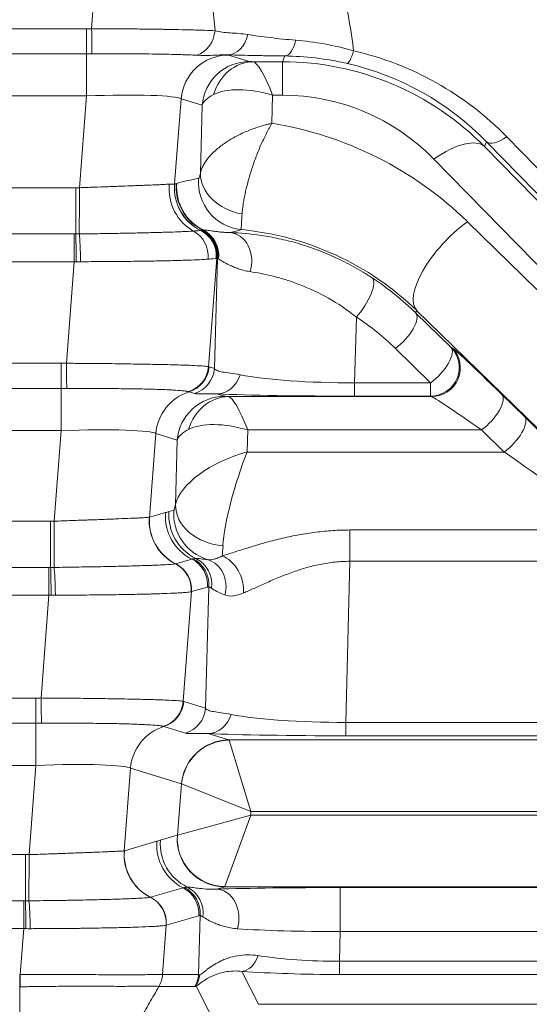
# Model space of a CAD drawing. Header units: millimetres. Extents: x 4 to 836, y 5 to 589.
# Tile 124 of 168: x 675.12 to 680.45, y 260.98 to 271.3. Entities that reach past the tile are written whole.
import ezdxf

# ---------------------------------------------------------------- set-up
doc = ezdxf.new("R2010")
doc.units = ezdxf.units.MM
doc.layers.add('1', color=7, linetype='Continuous', true_color=0xffffff)

msp = doc.modelspace()

# ---------------------------------------------------------------- linework, layer by layer
at = {"layer": '1', "color": 143, "linetype": 'Continuous', "lineweight": 13}
for p, q in [((675.872, 271.203), (675.947, 272.184)), ((668.481, 271.203), (675.817, 271.203)), ((675.817, 271.203), (675.817, 270.939)), ((675.817, 270.939), (668.481, 270.939)), ((675.817, 270.498), (675.817, 270.939)), ((677.305, 270.927), (677.525, 270.86)), ((677.869, 270.856), (677.894, 270.917)), ((677.564, 270.856), (677.869, 270.856)), ((677.869, 270.856), (677.869, 270.506)), ((675.817, 270.498), (668.481, 270.498)), ((675.744, 269.537), (675.817, 270.498)), ((676.808, 270.468), (676.741, 269.576)), ((677.029, 270.401), (676.808, 270.468)), ((677.767, 270.506), (677.76, 270.211)), ((677.869, 270.506), (677.767, 270.506)), ((677.01, 269.689), (677.029, 270.401)), ((680.218, 270.07), (688.653, 261.434)), ((680.006, 270.018), (679.985, 269.967)), ((679.985, 269.967), (685.552, 264.267)), ((688.441, 261.382), (680.006, 270.018)), ((685.022, 264.136), (679.455, 269.837)), ((668.591, 269.537), (675.706, 269.537)), ((675.706, 269.053), (675.706, 269.537)), ((679.805, 269.181), (684.967, 264.136)), ((668.609, 269.053), (675.688, 269.053)), ((675.688, 268.762), (675.688, 269.053)), ((675.688, 268.762), (668.609, 268.762)), ((675.608, 267.697), (675.688, 268.762)), ((677.181, 268.797), (677.096, 267.662)), ((677.158, 267.643), (677.188, 268.799)), ((679.274, 268.251), (679.264, 268.226)), ((679.264, 268.226), (679.633, 267.866)), ((683.337, 264.281), (679.274, 268.251)), ((678.643, 268.182), (678.625, 267.494)), ((679.421, 267.494), (679.052, 267.854)), ((679.633, 267.866), (679.645, 267.861)), ((668.746, 267.697), (675.552, 267.697)), ((675.552, 267.697), (675.552, 267.432)), ((677.101, 267.66), (677.158, 267.643)), ((678.625, 267.494), (679.421, 267.494)), ((678.625, 267.354), (678.625, 267.494)), ((679.421, 267.354), (679.421, 267.494)), ((675.552, 267.432), (668.746, 267.432)), ((675.552, 266.992), (675.552, 267.432)), ((676.948, 267.381), (676.892, 267.398)), ((677.184, 267.377), (677.264, 267.352)), ((680.166, 267.371), (680.402, 267.14)), ((677.303, 267.349), (679.432, 267.349)), ((679.421, 267.354), (678.625, 267.354)), ((679.432, 267.349), (679.421, 267.354)), ((675.552, 266.992), (668.746, 266.992)), ((675.48, 266.043), (675.552, 266.992)), ((676.543, 266.962), (676.477, 266.083)), ((676.768, 266.893), (676.543, 266.962)), ((677.506, 266.999), (677.5, 266.768)), ((679.954, 266.999), (677.506, 266.999)), ((680.19, 266.768), (679.954, 266.999)), ((676.75, 266.215), (676.768, 266.893)), ((677.5, 266.768), (680.19, 266.768)), ((676.479, 266.084), (676.647, 266.133)), ((676.682, 266.145), (676.732, 266.159)), ((668.855, 266.043), (675.443, 266.043)), ((675.443, 265.559), (675.443, 266.043)), ((678.576, 265.951), (681.335, 265.951)), ((678.576, 265.623), (678.576, 265.951)), ((676.753, 265.597), (676.92, 265.646)), ((678.576, 265.623), (678.532, 263.935)), ((681.335, 265.623), (678.576, 265.623)), ((668.873, 265.559), (675.424, 265.559)), ((675.424, 265.268), (675.424, 265.559)), ((676.918, 265.305), (676.831, 264.156)), ((677.085, 265.353), (676.918, 265.305)), ((677.064, 264.084), (677.098, 265.357)), ((675.424, 265.268), (668.873, 265.268)), ((675.343, 264.191), (675.424, 265.268)), ((669.01, 264.19), (675.287, 264.19)), ((675.287, 263.926), (675.287, 264.19)), ((676.837, 264.154), (677.064, 264.084)), ((675.287, 263.926), (669.01, 263.926)), ((675.287, 263.485), (675.287, 263.926)), ((676.855, 263.822), (676.627, 263.892)), ((678.532, 263.795), (678.532, 263.935)), ((678.532, 263.935), (683.062, 263.935)), ((677.09, 263.818), (677.31, 263.751)), ((683.062, 263.795), (678.532, 263.795)), ((677.31, 263.751), (683.389, 263.751)), ((677.311, 263.748), (677.54, 263.001)), ((675.287, 263.485), (669.01, 263.485)), ((675.217, 262.55), (675.287, 263.485)), ((676.279, 263.455), (676.213, 262.59)), ((676.813, 263.292), (676.279, 263.455)), ((676.771, 262.754), (676.814, 263.291)), ((676.814, 263.291), (677.54, 263.001)), ((676.771, 262.754), (677.537, 262.963)), ((677.267, 262.215), (677.537, 262.963)), ((677.54, 263.001), (677.537, 262.963)), ((677.537, 262.963), (685.741, 262.963)), ((685.702, 263.001), (677.54, 263.001)), ((676.591, 262.701), (676.769, 262.753)), ((676.215, 262.59), (676.556, 262.69)), ((669.119, 262.55), (675.179, 262.55)), ((675.179, 262.55), (675.179, 262.065)), ((677.266, 262.213), (677.181, 262.188)), ((685.431, 262.213), (677.266, 262.213)), ((676.49, 262.103), (676.83, 262.202)), ((678.474, 262.205), (685.427, 262.205)), ((678.474, 261.745), (678.474, 262.205)), ((669.137, 262.065), (675.161, 262.065)), ((675.161, 261.775), (675.161, 262.065)), ((676.994, 261.91), (676.654, 261.811)), ((676.991, 261.293), (677.007, 261.914)), ((676.654, 261.811), (676.615, 261.294)), ((675.161, 261.775), (669.137, 261.775)), ((675.124, 261.295), (675.161, 261.775)), ((678.474, 261.745), (678.466, 261.434)), ((685.303, 261.745), (678.474, 261.745)), ((678.466, 261.434), (685.622, 261.434)), ((678.466, 261.295), (678.466, 261.434)), ((676.615, 261.293), (676.991, 261.293)), ((677.446, 261.327), (677.619, 260.982)), ((685.622, 261.295), (678.466, 261.295)), ((676.951, 261.167), (676.576, 261.167)), ((677.187, 260.733), (676.967, 261.175))]:
    msp.add_line(p, q, dxfattribs=at)
at = {"layer": '1', "color": 143, "linetype": 'Continuous', "lineweight": 18}
msp.add_line((695.086, 260.982), (677.619, 260.982), dxfattribs=at)
at = {"layer": '1', "color": 143, "linetype": 'Continuous', "lineweight": 13}
for centre, major_axis, ratio, start_param, end_param in [((675.646, 268.315), (-0.489, -5.474), 0.272631, 2.146402, 2.379945), ((675.646, 269.114), (-0.61, -5.359), 0.555322, 1.987029, 2.217956), ((675.872, 271.224), (-0.004, 0.3), 0.000932, 1.640603, 2.828939), ((676.906, 271.212), (-0.018, -0.299), 0.865443, 0.335733, 1.522818), ((677.302, 271.228), (0.008, 0.3), 0.714578, 3.179021, 4.439644), ((677.894, 271.217), (-0.004, -0.3), 0.431916, 0.029028, 1.111028), ((677.305, 270.427), (0.146, 0.478), 0.996014, 0.297852, 1.785245), ((675.806, 270.924), (-1.504, 0), 0.026222, 3.227086, 3.247464), ((678.615, 271.131), (0.067, 0.292), 0.139135, 3.169786, 4.165998), ((677.869, 267.696), (-0.675, -3.29), 0.981792, 2.555179, 3.119379), ((677.525, 270.36), (0.146, 0.478), 0.996014, 0.297852, 1.785245), ((677.564, 270.357), (-0.024, -0.499), 0.878584, 3.196431, 4.437869), ((677.774, 270.861), (-0.25, 0), 0.031454, 0.102339, 0.573486), ((677.767, 270.107), (-0.213, 0.749), 0.16115, 5.228872, 6.211309), ((677.853, 267.818), (-0.605, -2.979), 0.986374, 2.554245, 3.339359), ((677.869, 267.856), (-0.616, -2.996), 0.97997, 2.555377, 3.119577), ((677.767, 270.107), (-0.731, 0.292), 0.480074, 4.902082, 5.884519), ((675.806, 270.424), (-1.006, -0.038), 0.073389, 3.2207, 4.698766), ((677.774, 270.361), (-0.75, 0.012), 0.344743, 5.705365, 6.176511), ((677.853, 268.218), (-0.46, -2.243), 0.981792, 2.555179, 3.340294), ((677.171, 266.571), (-3.685, 0.71), 0.98281, 4.120782, 4.741745), ((680.218, 270.23), (0.215, 0.21), 0.410893, 3.170309, 4.330756), ((679.455, 269.437), (-0.537, -0.524), 0.410893, 3.170309, 4.330756), ((677.507, 269.648), (0.491, -0.095), 0.78085, 3.281561, 4.741325), ((675.744, 269.502), (0.001, 0.5), 0.000077, 1.500983, 2.685675), ((677.152, 269.526), (-0.036, 0.499), 0.938818, 1.407995, 2.594329), ((677.236, 269.535), (-0.123, 0.485), 0.995093, 1.240936, 2.426896), ((677.237, 269.535), (-0.135, 0.481), 0.995673, 1.216601, 2.402566), ((677.255, 269.541), (-0.133, 0.482), 0.995688, 1.221343, 2.410387), ((677.259, 269.542), (-0.124, 0.484), 0.995743, 1.239243, 2.430754), ((676.641, 266.132), (-3.534, -2.573), 0.711936, 4.145765, 4.203722), ((677.489, 269.595), (-0.101, 0.49), 0.995869, 1.286442, 2.838389), ((679.805, 268.781), (0.524, 0.536), 0.402972, 1.179669, 3.112987), ((675.706, 268.783), (0.002, -0.3), 0.014605, 1.49975, 2.687146), ((675.743, 268.784), (0.006, -0.3), 0.044184, 1.4967, 2.685212), ((676.812, 268.817), (0.017, -0.299), 0.935903, 1.421357, 2.607839), ((676.881, 268.821), (-0.037, 0.298), 0.993647, 4.506512, 5.693455), ((676.88, 268.821), (-0.033, 0.298), 0.992902, 4.519588, 5.706537), ((676.884, 268.821), (-0.083, 0.288), 0.995657, 4.35315, 5.53955), ((676.89, 268.823), (-0.085, 0.288), 0.995635, 4.346565, 5.532964), ((676.901, 268.825), (-0.013, 0.3), 0.991805, 4.563925, 5.776996), ((676.906, 268.825), (0.007, 0.3), 0.98984, 4.621273, 5.846455), ((677.138, 266.091), (-3.107, -2.322), 0.675351, 4.158007, 4.191814), ((677.304, 268.767), (0.008, 0.3), 0.813973, 4.361865, 6.237003), ((677.171, 266.171), (-2.949, 0.564), 0.978608, 4.120293, 4.807431), ((678.643, 268.342), (0.165, 0.251), 0.326637, 4.250465, 6.253787), ((677.156, 266.134), (-2.947, 0.57), 0.984491, 4.121117, 4.316195), ((679.052, 268.014), (0.21, 0.215), 0.402972, 4.321261, 6.254579), ((677.156, 265.974), (-2.653, 0.511), 0.98281, 4.120782, 4.31586), ((679.421, 267.654), (-0.115, -0.277), 0.997667, 0.393526, 2.748067), ((679.421, 267.654), (-0.21, -0.215), 0.402972, 1.179669, 3.112987), ((679.432, 267.649), (-0.115, -0.277), 0.997667, 0.393526, 2.748067), ((680.693, 266.811), (-1.051, 1.05), 0.01851, 5.256049, 6.238485), ((675.608, 267.718), (0.004, -0.3), 0.000932, 4.782196, 5.970531), ((676.798, 267.687), (0.136, 0.268), 0.995564, 3.909371, 5.098516), ((676.803, 267.684), (-0.088, -0.287), 0.996014, 0.598846, 1.785245), ((676.86, 267.667), (-0.088, -0.287), 0.996014, 0.598846, 1.785245), ((677.184, 267.677), (-0.013, -0.3), 0.858349, 0.051043, 1.271884), ((678.652, 267.71), (-1.501, -0.01), 0.144199, 0.613318, 1.552033), ((677.04, 266.921), (0.146, 0.478), 0.996014, 0.598846, 1.785245), ((678.652, 267.41), (-1.801, -0.001), 0.031454, 0.617206, 1.555922), ((679.954, 267.159), (-0.21, -0.215), 0.402972, 1.179669, 3.112987), ((677.264, 266.852), (0.146, 0.478), 0.996014, 0.297852, 1.785245), ((677.303, 266.849), (-0.024, -0.499), 0.878584, 3.196431, 4.437869), ((677.513, 267.353), (-0.25, 0), 0.031454, 0.102339, 0.573486), ((677.506, 266.599), (-0.213, 0.749), 0.16115, 5.228872, 6.211309), ((680.481, 266.599), (-1.051, 0.75), 0.017505, 5.250045, 6.232481), ((677.506, 266.599), (-0.731, 0.292), 0.480074, 4.902082, 5.884519), ((680.19, 266.928), (-0.21, -0.215), 0.402972, 1.179669, 3.112987), ((680.929, 266.581), (-1.051, 1.05), 0.01851, 4.102497, 5.256049), ((675.541, 266.917), (-1.006, -0.038), 0.073389, 3.2207, 4.698766), ((677.513, 266.853), (-0.75, 0.012), 0.344743, 5.705365, 6.176511), ((677.5, 266.369), (-0.744, -0.267), 0.48275, 4.540655, 5.994238), ((677.5, 266.369), (-0.223, -0.749), 0.167328, 4.199936, 5.653518), ((680.717, 266.369), (-1.051, 0.75), 0.017505, 4.096494, 5.250045), ((677.143, 266.092), (-0.14, 0.48), 0.995643, 1.207413, 2.393812), ((677.178, 266.104), (-0.14, 0.48), 0.995643, 1.207413, 2.411234), ((677.229, 266.119), (-0.14, 0.48), 0.995643, 1.207413, 2.56964), ((676.752, 266.409), (-0.021, -0.25), 0.087194, 0.033353, 0.686567), ((677.246, 266.174), (0.491, -0.093), 0.77245, 3.279264, 4.858354), ((675.48, 266.008), (0.001, 0.5), 0.000077, 1.500983, 2.685675), ((676.973, 266.043), (-0.144, 0.479), 0.995612, 1.198056, 2.384063), ((676.975, 266.043), (-0.14, 0.48), 0.995643, 1.207413, 2.393768), ((677.249, 266.369), (-0.02, -0.75), 0.029238, 0.402475, 0.68019), ((676.787, 265.378), (0.084, -0.288), 0.995643, 1.207413, 2.393812), ((676.8, 265.382), (0.098, -0.284), 0.995471, 1.15986, 2.34626), ((676.835, 265.383), (-0.034, -0.298), 0.982269, 1.536805, 2.803365), ((677.003, 265.352), (-0.051, -0.296), 0.915327, 1.448884, 3.015934), ((677.238, 265.402), (0.121, -0.275), 0.688049, 0.878057, 2.57262), ((675.443, 265.289), (0.002, -0.3), 0.014605, 1.49975, 2.687146), ((675.479, 265.29), (0.006, -0.3), 0.044184, 1.4967, 2.685212), ((676.617, 265.328), (0.044, -0.297), 0.993716, 1.342719, 2.529609), ((676.62, 265.329), (0.084, -0.288), 0.995643, 1.207413, 2.393812), ((676.619, 265.329), (0.068, -0.292), 0.995069, 1.261363, 2.447999), ((675.343, 264.212), (0.004, -0.3), 0.000932, 4.782196, 5.970531), ((676.533, 264.18), (-0.136, -0.268), 0.995564, 0.767778, 1.956923), ((676.539, 264.178), (-0.088, -0.287), 0.996014, 0.598846, 1.785245), ((676.766, 264.108), (-0.088, -0.287), 0.996014, 0.598846, 1.785245), ((677.09, 264.118), (-0.013, -0.3), 0.858349, 0.051043, 1.271884), ((678.558, 264.152), (-1.501, -0.01), 0.144199, 0.613318, 1.552033), ((676.775, 263.415), (0.146, 0.478), 0.996014, 0.598846, 1.785245), ((678.558, 263.852), (-1.801, -0.001), 0.031454, 0.617206, 1.555922), ((677.31, 263.251), (0.146, 0.478), 0.996014, 0.297852, 1.785245), ((677.311, 263.25), (0.368, 0.339), 0.992996, 0.829626, 2.311967), ((677.289, 263.001), (-0.02, -0.75), 0.029238, 3.055122, 3.116209), ((675.276, 263.411), (-1.006, -0.038), 0.073389, 3.2207, 4.698766), ((676.792, 263.042), (-0.021, -0.25), 0.087194, 3.061499, 3.122585), ((677.266, 262.713), (-0.14, 0.48), 0.995643, 1.207413, 2.857034), ((677.267, 262.714), (0.339, -0.368), 0.991771, 3.890384, 5.534394), ((676.789, 263.003), (-0.021, -0.25), 0.087194, 0.033353, 0.094439), ((677.052, 262.649), (-0.14, 0.48), 0.995643, 1.207413, 2.393812), ((677.088, 262.661), (-0.14, 0.48), 0.995643, 1.207413, 2.411234), ((675.217, 262.515), (-0.001, -0.5), 0.000077, 4.642576, 5.827268), ((676.71, 262.549), (-0.144, 0.479), 0.995612, 1.198056, 2.384063), ((676.711, 262.55), (-0.14, 0.48), 0.995643, 1.207413, 2.393768), ((676.744, 261.94), (-0.034, -0.298), 0.982269, 1.536805, 2.803365), ((677.285, 262.963), (-0.02, -0.75), 0.029238, 0.026976, 0.088063), ((676.696, 261.934), (0.084, -0.288), 0.995643, 1.207413, 2.393812), ((676.709, 261.938), (0.098, -0.284), 0.995471, 1.15986, 2.34626), ((678.498, 262.15), (-1.801, 0.001), 0.030434, 4.725631, 5.532945), ((677.181, 261.888), (0.01, -0.3), 0.776151, 1.153536, 3.100066), ((675.179, 261.796), (0.002, -0.3), 0.014605, 1.49975, 2.687146), ((675.216, 261.796), (0.006, -0.3), 0.044184, 1.4967, 2.685212), ((676.354, 261.835), (0.044, -0.297), 0.993716, 1.342719, 2.529609), ((676.355, 261.835), (0.068, -0.292), 0.995069, 1.261363, 2.447999), ((676.356, 261.835), (0.084, -0.288), 0.995643, 1.207413, 2.393812), ((678.498, 261.85), (-1.501, -0.007), 0.069967, 0.747265, 1.554579), ((677.446, 261.626), (-0.021, -0.299), 0.656626, 0.107648, 1.151101), ((678.496, 261.776), (-1.501, -0.013), 0.227876, 0.942941, 1.548759), ((675.124, 261.316), (0.002, -0.3), 0.000366, 4.782201, 5.235984), ((676.317, 261.318), (-0.056, -0.295), 0.996153, 1.232706, 1.675085), ((676.693, 261.317), (0, -0.3), 0.996169, 1.047198, 1.489655), ((676.708, 261.325), (0.18, -0.24), 0.981638, 0.408247, 0.820835), ((678.58, 264.958), (-1.585, -3.668), 0.050265, 6.261787, 6.32431), ((678.496, 261.477), (-1.801, -0.003), 0.101223, 0.948108, 1.553926), ((678.838, 264.808), (-1.89, -3.64), 0.040137, 0.020842, 0.083364)]:
    msp.add_ellipse(centre, major_axis=major_axis, ratio=ratio, start_param=start_param, end_param=end_param, dxfattribs=at)
for points, degree in [([(675.817, 271.203), (675.835, 271.203), (675.854, 271.203), (675.872, 271.203)], 3), ([(675.876, 270.939), (675.856, 270.939), (675.836, 270.939), (675.817, 270.939)], 3), ([(675.706, 269.537), (675.719, 269.537), (675.731, 269.537), (675.744, 269.537)], 3), ([(676.684, 269.573), (676.699, 269.574), (676.723, 269.575), (676.736, 269.576), (676.74, 269.576)], 3), ([(676.74, 269.576), (676.74, 269.576), (676.741, 269.576), (676.741, 269.576)], 3), ([(676.741, 269.576), (676.747, 269.578), (676.753, 269.579), (676.759, 269.581)], 3), ([(676.759, 269.581), (676.76, 269.581), (676.761, 269.582), (676.762, 269.582)], 3), ([(675.688, 269.053), (675.694, 269.053), (675.7, 269.053), (675.706, 269.053)], 3), ([(675.706, 269.053), (675.719, 269.053), (675.731, 269.053), (675.744, 269.053)], 3), ([(676.94, 269.083), (676.958, 269.084), (676.989, 269.086), (677.008, 269.088), (677.014, 269.089)], 3), ([(677.014, 269.089), (677.015, 269.089), (677.016, 269.089), (677.017, 269.089)], 3), ([(677.014, 269.089), (677.014, 269.089), (677.014, 269.089), (677.014, 269.089)], 3), ([(677.017, 269.089), (677.019, 269.09), (677.022, 269.091), (677.024, 269.091)], 3), ([(677.024, 269.091), (677.027, 269.092), (677.03, 269.093), (677.034, 269.093)], 3), ([(677.034, 269.093), (677.035, 269.093), (677.037, 269.094), (677.038, 269.094)], 3), ([(675.711, 268.762), (675.703, 268.762), (675.696, 268.762), (675.688, 268.762)], 3), ([(675.757, 268.762), (675.742, 268.762), (675.726, 268.762), (675.711, 268.762)], 3), ([(677.181, 268.797), (677.18, 268.797), (677.179, 268.796), (677.178, 268.796)], 3), ([(677.188, 268.799), (677.186, 268.798), (677.184, 268.798), (677.181, 268.797)], 3), ([(677.197, 268.793), (677.193, 268.796), (677.191, 268.797), (677.188, 268.799)], 3), ([(677.201, 268.79), (677.2, 268.791), (677.198, 268.792), (677.197, 268.793)], 3), ([(675.552, 267.697), (675.571, 267.697), (675.589, 267.697), (675.608, 267.697)], 3), ([(677.096, 267.662), (677.098, 267.661), (677.099, 267.661), (677.101, 267.66)], 3), ([(675.611, 267.433), (675.592, 267.432), (675.572, 267.432), (675.552, 267.432)], 3), ([(676.892, 267.398), (676.89, 267.399), (676.888, 267.399), (676.885, 267.4)], 3), ([(676.647, 266.133), (676.652, 266.134), (676.664, 266.138), (676.676, 266.143), (676.682, 266.145)], 3), ([(675.443, 266.043), (675.455, 266.043), (675.468, 266.043), (675.48, 266.043)], 3), ([(676.477, 266.083), (676.478, 266.084), (676.478, 266.084), (676.479, 266.084)], 3), ([(676.92, 265.646), (676.925, 265.647), (676.929, 265.648), (676.933, 265.65)], 3), ([(676.933, 265.65), (676.941, 265.652), (676.951, 265.654), (676.964, 265.654)], 3), ([(675.424, 265.559), (675.43, 265.559), (675.437, 265.559), (675.443, 265.559)], 3), ([(675.443, 265.559), (675.455, 265.559), (675.467, 265.559), (675.48, 265.559)], 3), ([(676.751, 265.596), (676.751, 265.596), (676.752, 265.597), (676.753, 265.597)], 3), ([(676.753, 265.597), (676.753, 265.597), (676.753, 265.597), (676.753, 265.597)], 3), ([(676.918, 265.305), (676.917, 265.305), (676.917, 265.304), (676.917, 265.304)], 3), ([(677.098, 265.357), (677.093, 265.356), (677.089, 265.355), (677.085, 265.353)], 3), ([(677.126, 265.34), (677.113, 265.348), (677.104, 265.354), (677.098, 265.357)], 3), ([(675.447, 265.268), (675.44, 265.268), (675.432, 265.268), (675.424, 265.268)], 3), ([(675.493, 265.268), (675.478, 265.268), (675.462, 265.268), (675.447, 265.268)], 3), ([(676.917, 265.304), (676.916, 265.304), (676.915, 265.304), (676.914, 265.304)], 3), ([(675.287, 264.19), (675.306, 264.19), (675.324, 264.19), (675.343, 264.191)], 3), ([(676.831, 264.156), (676.833, 264.155), (676.835, 264.154), (676.837, 264.154)], 3), ([(675.347, 263.926), (675.327, 263.926), (675.307, 263.926), (675.287, 263.926)], 3), ([(676.627, 263.892), (676.625, 263.892), (676.623, 263.893), (676.621, 263.894)], 3), ([(676.556, 262.69), (676.562, 262.691), (676.574, 262.695), (676.585, 262.7), (676.591, 262.701)], 3), ([(675.179, 262.55), (675.191, 262.55), (675.204, 262.55), (675.217, 262.55)], 3), ([(676.213, 262.59), (676.214, 262.59), (676.214, 262.59), (676.215, 262.59)], 3), ([(676.842, 262.206), (676.85, 262.209), (676.86, 262.211), (676.873, 262.21)], 3), ([(676.83, 262.202), (676.834, 262.204), (676.838, 262.205), (676.842, 262.206)], 3), ([(675.161, 262.065), (675.167, 262.065), (675.173, 262.065), (675.179, 262.065)], 3), ([(675.179, 262.065), (675.191, 262.065), (675.204, 262.066), (675.216, 262.066)], 3), ([(676.487, 262.103), (676.488, 262.103), (676.488, 262.103), (676.489, 262.103)], 3), ([(676.489, 262.103), (676.489, 262.103), (676.489, 262.103), (676.49, 262.103)], 3), ([(677.007, 261.914), (677.003, 261.913), (676.998, 261.911), (676.994, 261.91)], 3), ([(677.036, 261.897), (677.023, 261.905), (677.013, 261.91), (677.007, 261.914)], 3), ([(676.653, 261.811), (676.652, 261.81), (676.652, 261.81), (676.651, 261.81)], 3), ([(676.654, 261.811), (676.654, 261.811), (676.653, 261.811), (676.653, 261.811)], 3), ([(675.183, 261.775), (675.176, 261.775), (675.168, 261.775), (675.161, 261.775)], 3), ([(675.229, 261.774), (675.214, 261.774), (675.199, 261.774), (675.183, 261.775)], 3), ([(675.119, 261.295), (675.121, 261.295), (675.123, 261.295), (675.124, 261.295)], 3), ([(676.615, 261.294), (676.615, 261.294), (676.615, 261.294), (676.615, 261.294)], 3), ([(675.125, 261.166), (675.123, 261.166), (675.121, 261.166), (675.119, 261.166)], 3), ([(675.119, 260.482), (675.119, 261.166)], 1), ([(676.576, 261.168), (676.182, 260.482)], 1), ([(676.576, 261.168), (676.576, 261.168), (676.576, 261.168), (676.576, 261.168)], 3)]:
    msp.add_open_spline(points, degree=degree, dxfattribs=at)
for points, knots in [([(675.872, 271.203), (675.938, 271.203), (676.003, 271.203), (676.1, 271.202), (676.132, 271.202), (676.18, 271.201), (676.196, 271.201), (676.228, 271.201), (676.244, 271.201), (676.322, 271.2), (676.445, 271.199), (676.561, 271.197), (676.632, 271.196), (676.646, 271.195), (676.674, 271.195), (676.715, 271.194), (676.755, 271.193), (676.832, 271.192), (676.88, 271.191), (676.949, 271.189), (676.971, 271.189), (677.014, 271.187), (677.035, 271.187), (677.095, 271.185), (677.131, 271.184), (677.164, 271.182)], [0, 0, 0, 0, 0.125, 0.125, 0.1875, 0.1875, 0.21875, 0.21875, 0.25, 0.25, 0.375, 0.5, 0.5, 0.53125, 0.53125, 0.5625, 0.625, 0.625, 0.75, 0.75, 0.8125, 0.8125, 0.875, 0.875, 1, 1, 1, 1]), ([(677.164, 271.182), (677.188, 271.176), (677.213, 271.171), (677.265, 271.163), (677.292, 271.161), (677.349, 271.157), (677.379, 271.155), (677.441, 271.15), (677.473, 271.147), (677.506, 271.142)], [0, 0, 0, 0, 0.25, 0.25, 0.5, 0.5, 0.75, 0.75, 1, 1, 1, 1]), ([(677.506, 271.142), (677.579, 271.13), (677.657, 271.119), (677.782, 271.104), (677.825, 271.099), (677.914, 271.09), (677.961, 271.086), (678.009, 271.082)], [0, 0, 0, 0, 0.5, 0.5, 0.75, 0.75, 1, 1, 1, 1]), ([(678.009, 271.082), (678.106, 271.074), (678.206, 271.061), (678.408, 271.025), (678.511, 271.001), (678.615, 270.971)], [0, 0, 0, 0, 0.5, 0.5, 1, 1, 1, 1]), ([(676.975, 270.925), (676.946, 270.926), (676.915, 270.927), (676.864, 270.929), (676.846, 270.93), (676.809, 270.931), (676.79, 270.932), (676.731, 270.933), (676.69, 270.934), (676.625, 270.936), (676.602, 270.936), (676.556, 270.937), (676.532, 270.937), (676.46, 270.938), (676.362, 270.939), (676.258, 270.94), (676.178, 270.94), (676.151, 270.94), (676.097, 270.94), (676.069, 270.94), (675.987, 270.94), (675.932, 270.939), (675.876, 270.939)], [0, 0, 0, 0, 0.125, 0.125, 0.1875, 0.1875, 0.25, 0.25, 0.375, 0.375, 0.4375, 0.4375, 0.5, 0.5, 0.625, 0.75, 0.75, 0.8125, 0.8125, 0.875, 0.875, 1, 1, 1, 1]), ([(677.302, 270.928), (677.273, 270.929), (677.245, 270.929), (677.19, 270.927), (677.163, 270.925), (677.109, 270.923), (677.083, 270.923), (677.029, 270.922), (677.002, 270.923), (676.975, 270.925)], [0, 0, 0, 0, 0.25, 0.25, 0.5, 0.5, 0.75, 0.75, 1, 1, 1, 1]), ([(677.01, 269.689), (677.016, 269.715), (677.025, 269.741), (677.046, 269.781), (677.054, 269.795), (677.072, 269.822), (677.082, 269.835), (677.114, 269.875), (677.14, 269.902), (677.197, 269.953), (677.229, 269.978), (677.28, 270.013), (677.297, 270.025), (677.334, 270.047), (677.353, 270.058), (677.411, 270.09), (677.452, 270.11), (677.515, 270.136), (677.537, 270.145), (677.581, 270.161), (677.603, 270.168), (677.647, 270.183), (677.67, 270.189), (677.703, 270.198), (677.715, 270.201), (677.737, 270.206), (677.748, 270.209), (677.76, 270.211)], [0, 0, 0, 0, 0.125, 0.125, 0.1875, 0.1875, 0.25, 0.25, 0.375, 0.375, 0.5, 0.5, 0.5625, 0.5625, 0.625, 0.625, 0.75, 0.75, 0.8125, 0.8125, 0.875, 0.875, 0.9375, 0.9375, 0.96875, 0.96875, 1, 1, 1, 1]), ([(677.447, 269.262), (677.449, 269.292), (677.452, 269.324), (677.46, 269.375), (677.463, 269.393), (677.47, 269.431), (677.474, 269.45), (677.486, 269.509), (677.496, 269.549), (677.518, 269.634), (677.531, 269.677), (677.551, 269.742), (677.558, 269.763), (677.573, 269.807), (677.581, 269.828), (677.606, 269.894), (677.623, 269.936), (677.65, 269.999), (677.66, 270.019), (677.679, 270.06), (677.688, 270.08), (677.708, 270.119), (677.718, 270.138), (677.734, 270.166), (677.739, 270.176), (677.749, 270.194), (677.755, 270.203), (677.76, 270.211)], [0, 0, 0, 0, 0.125, 0.125, 0.1875, 0.1875, 0.25, 0.25, 0.375, 0.375, 0.5, 0.5, 0.5625, 0.5625, 0.625, 0.625, 0.75, 0.75, 0.8125, 0.8125, 0.875, 0.875, 0.9375, 0.9375, 0.96875, 0.96875, 1, 1, 1, 1]), ([(676.993, 269.635), (676.995, 269.636), (676.998, 269.641), (677.002, 269.654), (677.004, 269.66), (677.007, 269.673), (677.009, 269.68), (677.01, 269.689)], [0, 0, 0, 0, 0.5, 0.5, 0.75, 0.75, 1, 1, 1, 1]), ([(675.744, 269.537), (675.795, 269.539), (675.896, 269.542), (675.995, 269.546), (676.068, 269.548), (676.092, 269.549), (676.14, 269.551), (676.163, 269.552), (676.231, 269.555), (676.275, 269.556), (676.338, 269.559), (676.358, 269.559), (676.398, 269.561), (676.417, 269.562), (676.472, 269.564), (676.506, 269.565), (676.552, 269.567), (676.567, 269.568), (676.595, 269.569), (676.609, 269.57), (676.646, 269.572), (676.667, 269.573), (676.684, 269.573)], [0, 0, 0, 0, 0.125, 0.25, 0.25, 0.3125, 0.3125, 0.375, 0.375, 0.5, 0.5, 0.5625, 0.5625, 0.625, 0.625, 0.75, 0.75, 0.8125, 0.8125, 0.875, 0.875, 1, 1, 1, 1]), ([(677.44, 269.097), (677.439, 269.099), (677.439, 269.108), (677.439, 269.129), (677.44, 269.15), (677.44, 269.158), (677.441, 269.175), (677.442, 269.184), (677.443, 269.214), (677.445, 269.237), (677.447, 269.262)], [0, 0, 0, 0, 0.25, 0.5, 0.5, 0.625, 0.625, 0.75, 0.75, 1, 1, 1, 1]), ([(675.744, 269.053), (675.809, 269.054), (675.938, 269.055), (676.064, 269.057), (676.156, 269.059), (676.187, 269.059), (676.247, 269.061), (676.277, 269.061), (676.363, 269.063), (676.418, 269.064), (676.498, 269.066), (676.524, 269.067), (676.561, 269.068), (676.574, 269.068), (676.598, 269.069), (676.61, 269.069), (676.668, 269.071), (676.712, 269.072), (676.771, 269.075), (676.789, 269.075), (676.816, 269.076), (676.825, 269.077), (676.842, 269.077), (676.85, 269.078), (676.89, 269.08), (676.917, 269.081), (676.94, 269.083)], [0, 0, 0, 0, 0.125, 0.25, 0.25, 0.3125, 0.3125, 0.375, 0.375, 0.5, 0.5, 0.5625, 0.5625, 0.59375, 0.59375, 0.625, 0.625, 0.75, 0.75, 0.8125, 0.8125, 0.84375, 0.84375, 0.875, 0.875, 1, 1, 1, 1]), ([(677.038, 269.094), (677.05, 269.094), (677.064, 269.093), (677.098, 269.089), (677.118, 269.086), (677.152, 269.081), (677.164, 269.08), (677.191, 269.076), (677.205, 269.074), (677.235, 269.071), (677.251, 269.07), (677.285, 269.067), (677.303, 269.067), (677.323, 269.066)], [0, 0, 0, 0, 0.25, 0.25, 0.5, 0.5, 0.625, 0.625, 0.75, 0.75, 0.875, 0.875, 1, 1, 1, 1]), ([(677.323, 269.066), (677.422, 269.063), (677.532, 269.054), (677.709, 269.028), (677.77, 269.017), (677.864, 268.996), (677.896, 268.989), (677.96, 268.973), (677.993, 268.964), (678.156, 268.916), (678.288, 268.868), (678.486, 268.777), (678.551, 268.744), (678.649, 268.69), (678.681, 268.672), (678.746, 268.633), (678.778, 268.612), (678.81, 268.591)], [0, 0, 0, 0, 0.25, 0.25, 0.375, 0.375, 0.4375, 0.4375, 0.5, 0.5, 0.75, 0.75, 0.875, 0.875, 0.9375, 0.9375, 1, 1, 1, 1]), ([(677.092, 268.788), (677.066, 268.786), (677.035, 268.785), (676.965, 268.781), (676.926, 268.78), (676.871, 268.778), (676.859, 268.777), (676.836, 268.777), (676.824, 268.776), (676.788, 268.775), (676.763, 268.774), (676.685, 268.772), (676.629, 268.771), (676.541, 268.769), (676.511, 268.769), (676.465, 268.768), (676.449, 268.768), (676.417, 268.767), (676.401, 268.767), (676.32, 268.766), (676.254, 268.765), (676.151, 268.764), (676.117, 268.764), (676.046, 268.763), (676.011, 268.763), (675.903, 268.762), (675.83, 268.762), (675.757, 268.762)], [0, 0, 0, 0, 0.125, 0.125, 0.25, 0.25, 0.28125, 0.28125, 0.3125, 0.3125, 0.375, 0.375, 0.5, 0.5, 0.5625, 0.5625, 0.59375, 0.59375, 0.625, 0.625, 0.75, 0.75, 0.8125, 0.8125, 0.875, 0.875, 1, 1, 1, 1]), ([(677.177, 268.796), (677.17, 268.795), (677.159, 268.793), (677.131, 268.791), (677.113, 268.79), (677.092, 268.788)], [0, 0, 0, 0, 0.5, 0.5, 1, 1, 1, 1]), ([(677.178, 268.796), (677.178, 268.796), (677.178, 268.796), (677.177, 268.796), (677.177, 268.796), (677.177, 268.796)], [0, 0, 0, 0, 0.522587, 0.522587, 1, 1, 1, 1]), ([(677.53, 268.658), (677.507, 268.662), (677.485, 268.666), (677.444, 268.676), (677.425, 268.682), (677.399, 268.691), (677.39, 268.694), (677.373, 268.701), (677.349, 268.71), (677.328, 268.72), (677.288, 268.739), (677.265, 268.752), (677.227, 268.774), (677.212, 268.783), (677.201, 268.79)], [0, 0, 0, 0, 0.125, 0.125, 0.25, 0.25, 0.3125, 0.3125, 0.375, 0.5, 0.5, 0.75, 0.75, 1, 1, 1, 1]), ([(678.643, 268.182), (678.548, 268.257), (678.45, 268.323), (678.252, 268.435), (678.152, 268.481), (678.029, 268.53), (678.004, 268.539), (677.956, 268.556), (677.884, 268.579), (677.816, 268.599), (677.684, 268.632), (677.603, 268.647), (677.53, 268.658)], [0, 0, 0, 0, 0.25, 0.25, 0.5, 0.5, 0.5625, 0.5625, 0.625, 0.75, 0.75, 1, 1, 1, 1]), ([(675.608, 267.697), (675.631, 267.697), (675.654, 267.697), (675.701, 267.697), (675.724, 267.696), (675.794, 267.696), (675.839, 267.696), (675.975, 267.695), (676.064, 267.694), (676.172, 267.692), (676.193, 267.692), (676.236, 267.691), (676.299, 267.69), (676.359, 267.689), (676.476, 267.687), (676.55, 267.686), (676.687, 267.683), (676.749, 267.681), (676.831, 267.678), (676.857, 267.678), (676.893, 267.676), (676.905, 267.676), (676.927, 267.675), (676.938, 267.674), (676.989, 267.672), (677.022, 267.67), (677.059, 267.667), (677.069, 267.666), (677.081, 267.665), (677.085, 267.664), (677.091, 267.663), (677.094, 267.663), (677.096, 267.662)], [0, 0, 0, 0, 0.03125, 0.03125, 0.0625, 0.0625, 0.125, 0.125, 0.25, 0.25, 0.28125, 0.28125, 0.3125, 0.375, 0.375, 0.5, 0.5, 0.625, 0.625, 0.6875, 0.6875, 0.71875, 0.71875, 0.75, 0.75, 0.875, 0.875, 0.9375, 0.9375, 0.96875, 0.96875, 1, 1, 1, 1]), ([(677.158, 267.643), (677.164, 267.634), (677.174, 267.627), (677.195, 267.618), (677.203, 267.615), (677.221, 267.61), (677.232, 267.608), (677.265, 267.602), (677.292, 267.599), (677.353, 267.59), (677.388, 267.585), (677.426, 267.578)], [0, 0, 0, 0, 0.25, 0.25, 0.375, 0.375, 0.5, 0.5, 0.75, 0.75, 1, 1, 1, 1]), ([(676.885, 267.4), (676.883, 267.401), (676.881, 267.402), (676.875, 267.403), (676.871, 267.404), (676.86, 267.406), (676.85, 267.407), (676.817, 267.411), (676.788, 267.413), (676.744, 267.416), (676.735, 267.417), (676.715, 267.418), (676.685, 267.419), (676.652, 267.421), (676.581, 267.424), (676.528, 267.425), (676.411, 267.428), (676.349, 267.43), (676.249, 267.431), (676.215, 267.431), (676.145, 267.432), (676.109, 267.433), (675.999, 267.433), (675.924, 267.434), (675.808, 267.433), (675.769, 267.433), (675.71, 267.433), (675.691, 267.433), (675.651, 267.433), (675.631, 267.433), (675.611, 267.433)], [0, 0, 0, 0, 0.03125, 0.03125, 0.0625, 0.0625, 0.125, 0.125, 0.25, 0.25, 0.28125, 0.28125, 0.3125, 0.375, 0.375, 0.5, 0.5, 0.625, 0.625, 0.6875, 0.6875, 0.75, 0.75, 0.875, 0.875, 0.9375, 0.9375, 0.96875, 0.96875, 1, 1, 1, 1]), ([(677.184, 267.377), (677.151, 267.379), (677.122, 267.379), (677.07, 267.379), (677.048, 267.378), (677.019, 267.377), (677.01, 267.377), (676.993, 267.376), (676.986, 267.376), (676.966, 267.377), (676.956, 267.379), (676.948, 267.381)], [0, 0, 0, 0, 0.25, 0.25, 0.5, 0.5, 0.625, 0.625, 0.75, 0.75, 1, 1, 1, 1]), ([(675.48, 266.043), (675.542, 266.045), (675.604, 266.048), (675.694, 266.051), (675.724, 266.052), (675.769, 266.054), (675.783, 266.054), (675.813, 266.055), (675.828, 266.056), (675.9, 266.058), (675.955, 266.06), (676.033, 266.063), (676.059, 266.064), (676.096, 266.066), (676.108, 266.066), (676.132, 266.067), (676.144, 266.068), (676.201, 266.07), (676.242, 266.072), (676.298, 266.074), (676.316, 266.075), (676.348, 266.076), (676.363, 266.077), (676.404, 266.079), (676.427, 266.08), (676.452, 266.082), (676.459, 266.082), (676.47, 266.083), (676.474, 266.083), (676.477, 266.083)], [0, 0, 0, 0, 0.125, 0.125, 0.1875, 0.1875, 0.21875, 0.21875, 0.25, 0.25, 0.375, 0.375, 0.4375, 0.4375, 0.46875, 0.46875, 0.5, 0.5, 0.625, 0.625, 0.6875, 0.6875, 0.75, 0.75, 0.875, 0.875, 0.9375, 0.9375, 1, 1, 1, 1]), ([(677.238, 265.678), (677.285, 265.693), (677.334, 265.709), (677.435, 265.742), (677.487, 265.758), (677.594, 265.791), (677.648, 265.807), (677.759, 265.837), (677.815, 265.852), (677.928, 265.878), (677.986, 265.89), (678.102, 265.911), (678.161, 265.921), (678.279, 265.935), (678.397, 265.947), (678.516, 265.951), (678.576, 265.951)], [0, 0, 0, 0, 0.125, 0.125, 0.25, 0.25, 0.375, 0.375, 0.5, 0.5, 0.625, 0.625, 0.75, 0.75, 0.875, 1, 1, 1, 1]), ([(676.964, 265.654), (676.978, 265.653), (676.995, 265.652), (677.036, 265.646), (677.06, 265.643), (677.088, 265.64)], [0, 0, 0, 0, 0.5, 0.5, 1, 1, 1, 1]), ([(677.088, 265.64), (677.106, 265.637), (677.128, 265.638), (677.159, 265.646), (677.166, 265.648), (677.179, 265.653), (677.186, 265.655), (677.207, 265.664), (677.222, 265.67), (677.238, 265.678)], [0, 0, 0, 0, 0.5, 0.5, 0.625, 0.625, 0.75, 0.75, 1, 1, 1, 1]), ([(678.576, 265.623), (678.523, 265.623), (678.471, 265.62), (678.367, 265.609), (678.315, 265.601), (678.239, 265.586), (678.213, 265.58), (678.163, 265.568), (678.137, 265.561), (678.063, 265.539), (678.014, 265.523), (677.919, 265.489), (677.873, 265.471), (677.805, 265.443), (677.783, 265.434), (677.738, 265.414), (677.717, 265.405), (677.652, 265.376), (677.611, 265.357), (677.533, 265.322), (677.496, 265.305), (677.461, 265.291)], [0, 0, 0, 0, 0.125, 0.125, 0.25, 0.25, 0.3125, 0.3125, 0.375, 0.375, 0.5, 0.5, 0.625, 0.625, 0.6875, 0.6875, 0.75, 0.75, 0.875, 0.875, 1, 1, 1, 1]), ([(675.48, 265.559), (675.559, 265.56), (675.637, 265.561), (675.752, 265.563), (675.79, 265.564), (675.847, 265.564), (675.866, 265.565), (675.903, 265.565), (675.922, 265.566), (676.014, 265.567), (676.083, 265.569), (676.183, 265.571), (676.215, 265.572), (676.278, 265.574), (676.308, 265.575), (676.395, 265.577), (676.448, 265.579), (676.519, 265.581), (676.541, 265.582), (676.572, 265.584), (676.582, 265.584), (676.602, 265.585), (676.611, 265.585), (676.655, 265.588), (676.683, 265.589), (676.716, 265.592), (676.726, 265.593), (676.741, 265.595), (676.747, 265.595), (676.751, 265.596)], [0, 0, 0, 0, 0.125, 0.125, 0.1875, 0.1875, 0.21875, 0.21875, 0.25, 0.25, 0.375, 0.375, 0.4375, 0.4375, 0.5, 0.5, 0.625, 0.625, 0.6875, 0.6875, 0.71875, 0.71875, 0.75, 0.75, 0.875, 0.875, 0.9375, 0.9375, 1, 1, 1, 1]), ([(677.265, 265.27), (677.233, 265.283), (677.206, 265.296), (677.16, 265.32), (677.141, 265.331), (677.126, 265.34)], [0, 0, 0, 0, 0.5, 0.5, 1, 1, 1, 1]), ([(676.914, 265.304), (676.905, 265.301), (676.887, 265.299), (676.849, 265.296), (676.835, 265.295), (676.811, 265.293), (676.802, 265.293), (676.784, 265.292), (676.775, 265.291), (676.725, 265.289), (676.678, 265.287), (676.6, 265.284), (676.572, 265.283), (676.527, 265.282), (676.512, 265.281), (676.481, 265.28), (676.465, 265.28), (676.384, 265.278), (676.315, 265.276), (676.204, 265.274), (676.166, 265.274), (676.108, 265.273), (676.088, 265.273), (676.048, 265.272), (676.027, 265.272), (675.926, 265.271), (675.842, 265.27), (675.713, 265.269), (675.67, 265.269), (675.604, 265.268), (675.582, 265.268), (675.538, 265.268), (675.515, 265.268), (675.493, 265.268)], [0, 0, 0, 0, 0.125, 0.125, 0.1875, 0.1875, 0.21875, 0.21875, 0.25, 0.25, 0.375, 0.375, 0.4375, 0.4375, 0.46875, 0.46875, 0.5, 0.5, 0.625, 0.625, 0.6875, 0.6875, 0.71875, 0.71875, 0.75, 0.75, 0.875, 0.875, 0.9375, 0.9375, 0.96875, 0.96875, 1, 1, 1, 1]), ([(677.461, 265.291), (677.44, 265.282), (677.42, 265.275), (677.392, 265.268), (677.383, 265.266), (677.365, 265.262), (677.357, 265.261), (677.316, 265.257), (677.289, 265.26), (677.265, 265.27)], [0, 0, 0, 0, 0.25, 0.25, 0.375, 0.375, 0.5, 0.5, 1, 1, 1, 1]), ([(675.343, 264.191), (675.366, 264.191), (675.39, 264.19), (675.436, 264.19), (675.46, 264.19), (675.529, 264.19), (675.575, 264.189), (675.711, 264.188), (675.799, 264.187), (675.907, 264.186), (675.928, 264.185), (675.971, 264.185), (676.034, 264.184), (676.094, 264.183), (676.211, 264.181), (676.285, 264.18), (676.422, 264.176), (676.484, 264.175), (676.567, 264.172), (676.592, 264.171), (676.629, 264.17), (676.64, 264.169), (676.663, 264.168), (676.673, 264.168), (676.724, 264.166), (676.757, 264.164), (676.794, 264.161), (676.804, 264.16), (676.817, 264.158), (676.82, 264.158), (676.827, 264.157), (676.829, 264.156), (676.831, 264.156)], [0, 0, 0, 0, 0.03125, 0.03125, 0.0625, 0.0625, 0.125, 0.125, 0.25, 0.25, 0.28125, 0.28125, 0.3125, 0.375, 0.375, 0.5, 0.5, 0.625, 0.625, 0.6875, 0.6875, 0.71875, 0.71875, 0.75, 0.75, 0.875, 0.875, 0.9375, 0.9375, 0.96875, 0.96875, 1, 1, 1, 1]), ([(677.064, 264.084), (677.07, 264.075), (677.08, 264.068), (677.101, 264.059), (677.109, 264.056), (677.128, 264.052), (677.138, 264.05), (677.172, 264.044), (677.198, 264.04), (677.259, 264.032), (677.294, 264.027), (677.332, 264.019)], [0, 0, 0, 0, 0.25, 0.25, 0.375, 0.375, 0.5, 0.5, 0.75, 0.75, 1, 1, 1, 1]), ([(676.621, 263.894), (676.619, 263.895), (676.616, 263.895), (676.61, 263.897), (676.607, 263.897), (676.595, 263.899), (676.586, 263.901), (676.552, 263.905), (676.524, 263.907), (676.479, 263.91), (676.47, 263.91), (676.451, 263.911), (676.42, 263.913), (676.387, 263.914), (676.316, 263.917), (676.264, 263.919), (676.147, 263.922), (676.084, 263.923), (675.985, 263.925), (675.95, 263.925), (675.88, 263.926), (675.844, 263.926), (675.734, 263.927), (675.659, 263.927), (675.544, 263.927), (675.505, 263.927), (675.446, 263.927), (675.426, 263.927), (675.386, 263.926), (675.367, 263.926), (675.347, 263.926)], [0, 0, 0, 0, 0.03125, 0.03125, 0.0625, 0.0625, 0.125, 0.125, 0.25, 0.25, 0.28125, 0.28125, 0.3125, 0.375, 0.375, 0.5, 0.5, 0.625, 0.625, 0.6875, 0.6875, 0.75, 0.75, 0.875, 0.875, 0.9375, 0.9375, 0.96875, 0.96875, 1, 1, 1, 1]), ([(677.09, 263.818), (677.058, 263.82), (677.028, 263.821), (676.977, 263.82), (676.954, 263.819), (676.925, 263.818), (676.916, 263.818), (676.9, 263.818), (676.892, 263.818), (676.872, 263.819), (676.862, 263.82), (676.855, 263.822)], [0, 0, 0, 0, 0.25, 0.25, 0.5, 0.5, 0.625, 0.625, 0.75, 0.75, 1, 1, 1, 1]), ([(675.217, 262.55), (675.279, 262.552), (675.34, 262.554), (675.43, 262.557), (675.46, 262.558), (675.505, 262.56), (675.52, 262.56), (675.549, 262.562), (675.564, 262.562), (675.636, 262.565), (675.691, 262.567), (675.77, 262.57), (675.795, 262.571), (675.832, 262.572), (675.845, 262.573), (675.868, 262.574), (675.88, 262.574), (675.937, 262.576), (675.979, 262.578), (676.034, 262.581), (676.052, 262.581), (676.085, 262.583), (676.1, 262.583), (676.141, 262.585), (676.163, 262.587), (676.188, 262.588), (676.195, 262.588), (676.206, 262.589), (676.211, 262.589), (676.213, 262.59)], [0, 0, 0, 0, 0.125, 0.125, 0.1875, 0.1875, 0.21875, 0.21875, 0.25, 0.25, 0.375, 0.375, 0.4375, 0.4375, 0.46875, 0.46875, 0.5, 0.5, 0.625, 0.625, 0.6875, 0.6875, 0.75, 0.75, 0.875, 0.875, 0.9375, 0.9375, 1, 1, 1, 1]), ([(676.873, 262.21), (676.886, 262.21), (676.902, 262.209), (676.94, 262.204), (676.962, 262.201), (677.011, 262.195), (677.039, 262.192), (677.087, 262.188), (677.104, 262.187), (677.14, 262.187), (677.16, 262.187), (677.181, 262.188)], [0, 0, 0, 0, 0.25, 0.25, 0.5, 0.5, 0.75, 0.75, 0.875, 0.875, 1, 1, 1, 1]), ([(675.216, 262.066), (675.295, 262.067), (675.374, 262.068), (675.489, 262.069), (675.527, 262.07), (675.583, 262.071), (675.602, 262.071), (675.639, 262.072), (675.658, 262.072), (675.75, 262.074), (675.82, 262.075), (675.919, 262.078), (675.951, 262.078), (676.014, 262.08), (676.044, 262.081), (676.131, 262.083), (676.184, 262.085), (676.255, 262.088), (676.277, 262.089), (676.308, 262.09), (676.319, 262.09), (676.338, 262.091), (676.347, 262.092), (676.391, 262.094), (676.42, 262.096), (676.453, 262.098), (676.462, 262.099), (676.477, 262.101), (676.483, 262.102), (676.487, 262.103)], [0, 0, 0, 0, 0.125, 0.125, 0.1875, 0.1875, 0.21875, 0.21875, 0.25, 0.25, 0.375, 0.375, 0.4375, 0.4375, 0.5, 0.5, 0.625, 0.625, 0.6875, 0.6875, 0.71875, 0.71875, 0.75, 0.75, 0.875, 0.875, 0.9375, 0.9375, 1, 1, 1, 1]), ([(676.651, 261.81), (676.641, 261.808), (676.623, 261.806), (676.586, 261.802), (676.571, 261.801), (676.547, 261.8), (676.539, 261.799), (676.52, 261.798), (676.511, 261.798), (676.461, 261.795), (676.415, 261.793), (676.336, 261.79), (676.308, 261.789), (676.264, 261.788), (676.249, 261.788), (676.217, 261.787), (676.202, 261.786), (676.121, 261.784), (676.051, 261.783), (675.941, 261.781), (675.903, 261.78), (675.844, 261.779), (675.824, 261.779), (675.784, 261.779), (675.764, 261.778), (675.662, 261.777), (675.578, 261.776), (675.45, 261.775), (675.406, 261.775), (675.34, 261.775), (675.318, 261.775), (675.274, 261.775), (675.252, 261.774), (675.229, 261.774)], [0, 0, 0, 0, 0.125, 0.125, 0.1875, 0.1875, 0.21875, 0.21875, 0.25, 0.25, 0.375, 0.375, 0.4375, 0.4375, 0.46875, 0.46875, 0.5, 0.5, 0.625, 0.625, 0.6875, 0.6875, 0.71875, 0.71875, 0.75, 0.75, 0.875, 0.875, 0.9375, 0.9375, 0.96875, 0.96875, 1, 1, 1, 1]), ([(677.397, 261.774), (677.372, 261.775), (677.349, 261.778), (677.305, 261.786), (677.285, 261.791), (677.247, 261.801), (677.229, 261.807), (677.195, 261.818), (677.18, 261.825), (677.136, 261.843), (677.111, 261.855), (677.068, 261.878), (677.05, 261.888), (677.036, 261.897)], [0, 0, 0, 0, 0.125, 0.125, 0.25, 0.25, 0.375, 0.375, 0.5, 0.5, 0.75, 0.75, 1, 1, 1, 1]), ([(677.003, 261.29), (677.011, 261.293), (677.021, 261.299), (677.04, 261.314), (677.047, 261.319), (677.062, 261.332), (677.071, 261.338), (677.097, 261.359), (677.118, 261.374), (677.163, 261.403), (677.188, 261.418), (677.229, 261.438), (677.243, 261.444), (677.272, 261.456), (677.287, 261.462), (677.334, 261.477), (677.367, 261.485), (677.468, 261.502), (677.541, 261.504), (677.617, 261.492)], [0, 0, 0, 0, 0.125, 0.125, 0.1875, 0.1875, 0.25, 0.25, 0.375, 0.375, 0.5, 0.5, 0.5625, 0.5625, 0.625, 0.625, 0.75, 0.75, 1, 1, 1, 1]), ([(675.119, 261.166), (675.119, 261.186), (675.119, 261.206), (675.119, 261.25), (675.119, 261.272), (675.119, 261.295)], [0, 0, 0, 0, 0.5, 0.5, 1, 1, 1, 1]), ([(675.124, 261.295), (675.148, 261.295), (675.171, 261.295), (675.218, 261.294), (675.241, 261.294), (675.31, 261.294), (675.356, 261.294), (675.492, 261.294), (675.58, 261.294), (675.71, 261.294), (675.753, 261.294), (675.835, 261.293), (675.876, 261.293), (675.993, 261.292), (676.066, 261.291), (676.17, 261.29), (676.202, 261.29), (676.264, 261.29), (676.323, 261.29), (676.375, 261.291), (676.411, 261.292), (676.423, 261.292), (676.445, 261.292), (676.456, 261.293), (676.507, 261.294), (676.54, 261.294), (676.578, 261.294), (676.588, 261.294), (676.6, 261.294), (676.604, 261.294), (676.61, 261.294), (676.613, 261.294), (676.615, 261.294)], [0, 0, 0, 0, 0.03125, 0.03125, 0.0625, 0.0625, 0.125, 0.125, 0.25, 0.25, 0.3125, 0.3125, 0.375, 0.375, 0.5, 0.5, 0.5625, 0.5625, 0.625, 0.6875, 0.6875, 0.71875, 0.71875, 0.75, 0.75, 0.875, 0.875, 0.9375, 0.9375, 0.96875, 0.96875, 1, 1, 1, 1]), ([(677.446, 261.327), (677.382, 261.335), (677.323, 261.331), (677.242, 261.316), (677.216, 261.309), (677.18, 261.297), (677.168, 261.292), (677.146, 261.283), (677.135, 261.279), (677.104, 261.264), (677.086, 261.253), (677.052, 261.233), (677.037, 261.222), (677.017, 261.208), (677.011, 261.204), (677, 261.195), (676.995, 261.192), (676.98, 261.182), (676.973, 261.177), (676.967, 261.175)], [0, 0, 0, 0, 0.25, 0.25, 0.375, 0.375, 0.4375, 0.4375, 0.5, 0.5, 0.625, 0.625, 0.75, 0.75, 0.8125, 0.8125, 0.875, 0.875, 1, 1, 1, 1]), ([(676.576, 261.168), (676.574, 261.169), (676.571, 261.169), (676.565, 261.17), (676.562, 261.17), (676.549, 261.171), (676.539, 261.171), (676.503, 261.172), (676.471, 261.173), (676.421, 261.172), (676.41, 261.172), (676.389, 261.172), (676.354, 261.172), (676.291, 261.171), (676.234, 261.17), (676.174, 261.17), (676.142, 261.17), (676.042, 261.171), (675.97, 261.172), (675.856, 261.173), (675.817, 261.173), (675.736, 261.172), (675.695, 261.172), (675.569, 261.171), (675.483, 261.17), (675.35, 261.168), (675.306, 261.168), (675.238, 261.167), (675.216, 261.167), (675.17, 261.166), (675.148, 261.166), (675.125, 261.166)], [0, 0, 0, 0, 0.03125, 0.03125, 0.0625, 0.0625, 0.125, 0.125, 0.25, 0.25, 0.28125, 0.28125, 0.3125, 0.375, 0.4375, 0.4375, 0.5, 0.5, 0.625, 0.625, 0.6875, 0.6875, 0.75, 0.75, 0.875, 0.875, 0.9375, 0.9375, 0.96875, 0.96875, 1, 1, 1, 1])]:
    msp.add_open_spline(points, degree=3, knots=knots, dxfattribs=at)
at = {"layer": '1', "color": 143, "linetype": 'Continuous', "lineweight": 18}
for points, knots in [([(677.894, 270.917), (677.838, 270.918), (677.784, 270.918), (677.679, 270.92), (677.628, 270.921), (677.481, 270.924), (677.388, 270.926), (677.302, 270.928)], [0, 0, 0, 0, 0.25, 0.25, 0.5, 0.5, 1, 1, 1, 1]), ([(678.549, 270.838), (678.436, 270.864), (678.324, 270.883), (678.106, 270.909), (677.999, 270.915), (677.894, 270.917)], [0, 0, 0, 0, 0.5, 0.5, 1, 1, 1, 1]), ([(676.576, 261.168), (676.587, 261.187), (676.596, 261.208), (676.609, 261.25), (676.614, 261.272), (676.615, 261.294)], [0, 0, 0, 0, 0.5, 0.5, 1, 1, 1, 1])]:
    msp.add_open_spline(points, degree=3, knots=knots, dxfattribs=at)

doc.saveas('drawing.dxf')
